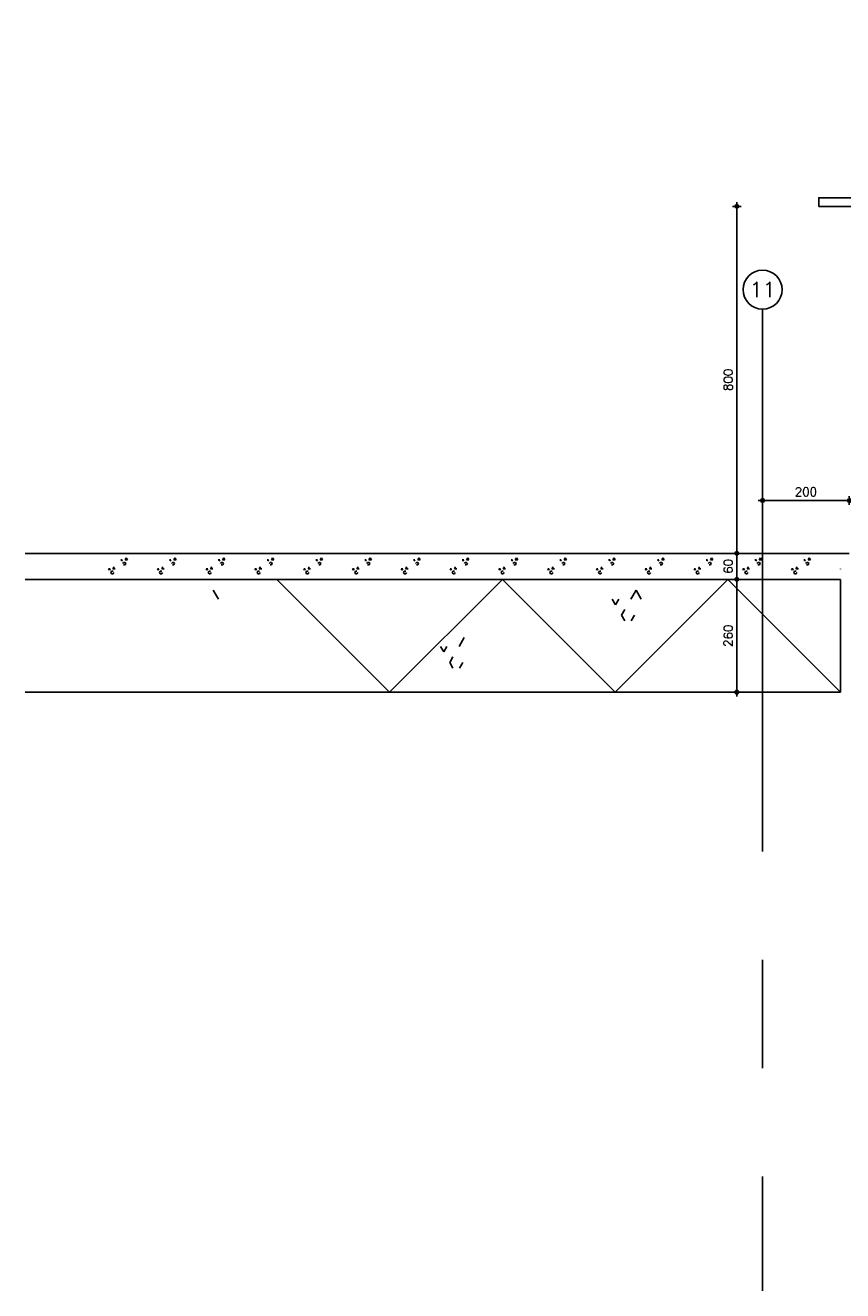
# Model space of a CAD drawing. Extents: x -152209 to 159908, y 32091 to 111955.
# Tile 1 of 59: x -137148 to -135263, y 57350 to 60267. Entities that reach past the tile are written whole.
import ezdxf
from ezdxf.enums import TextEntityAlignment as Align

# ---------------------------------------------------------------- set-up
doc = ezdxf.new("R2010")
doc.units = 0
doc.header["$LTSCALE"] = 1000
doc.header["$MEASUREMENT"] = 0
doc.header["$PDSIZE"] = 1
doc.linetypes.add('XDETV59A$0$CENTER', pattern=[2, 1.25, -0.25, 0.25, -0.25])
doc.linetypes.add('XODKOZA2$0$HIDDEN', pattern=[0.375, 0.25, -0.125])
doc.layers.get('0').update_dxf_attribs({"linetype": 'CONTINUOUS'})
doc.layers.get('DEFPOINTS').update_dxf_attribs({"linetype": 'CONTINUOUS'})
for name, color, linetype in [('BIB', 7, 'CONTINUOUS'), ('XDETV59A$0$BETON-ARC', 15, 'CONTINUOUS'), ('XDETV59A$0$BETON-DRS', 7, 'CONTINUOUS'), ('XDETV59A$0$BIB', 7, 'CONTINUOUS'), ('XDETV59A$0$DIMMTP', 1, 'CONTINUOUS'), ('XDETV59A$0$ISOL-ALG', 3, 'CONTINUOUS'), ('XDETV59A$0$STRAMIEN', 1, 'XDETV59A$0$CENTER'), ('XDETV59A$0$STRAMIENCIRCEL', 2, 'CONTINUOUS'), ('XDETV59A$0$STRAMIENNR', 4, 'CONTINUOUS'), ('XODKOZA2$0$ALGEM-ARC', 15, 'CONTINUOUS'), ('XODKOZA2$0$BETON-ARC', 15, 'CONTINUOUS'), ('XODKOZA2$0$BETON-DRS', 7, 'CONTINUOUS'), ('XODKOZA2$0$GLAS-ARC', 4, 'CONTINUOUS'), ('XODKOZA2$0$HOUT-ARC', 15, 'CONTINUOUS'), ('XODKOZA2$0$HOUT-AZ', 15, 'CONTINUOUS'), ('XODKOZA2$0$HOUT-DRS', 4, 'CONTINUOUS')]:
    doc.layers.add(name, color=color, linetype=linetype)
doc.styles.get("Standard").update_dxf_attribs({"font": 'simplex'})
doc.styles.add('XDETV59A$0$STANDARD', font='simplex')
doc.dimstyles.get("Standard").update_dxf_attribs({"dimtxt": 0.18, "dimasz": 0.18, "dimexe": 0.18, "dimexo": 0.0625, "dimgap": 0.09, "dimtad": 0, "dimtih": 1, "dimtoh": 1, "dimdec": 4, "dimzin": 0, "dimdsep": 46, "dimtxsty": 'Standard', "dimcen": 0.09, "dimadec": 0, "dimazin": 0, "dimtfac": 1, "dimtdec": 4, "dimtofl": 0, "dimtmove": 0, "dimatfit": 3, "dimfxl": 0, "dimtolj": 1, "dimtzin": 0, "dimarcsym": 0})

# ---------------------------------------------------------------- blocks, each defined once
blk = doc.blocks.new('XDETV59A$0$STRMNNR')
at = {"layer": 'XDETV59A$0$STRAMIENCIRCEL'}
blk.add_circle((0, 0), 4.5, dxfattribs=at)
at = {"layer": 'XDETV59A$0$STRAMIENNR', "style": 'XDETV59A$0$STANDARD'}
blk.add_attdef('NR', text='', height=3.5, dxfattribs=at).set_placement((0, 0), align=Align.MIDDLE_CENTER)
blk = doc.blocks.new('XDETV59A$0$DIMBWK')
for points in [[(-1, 0), (1, 0)], [(0, -1), (0, 1)]]:
    blk.add_lwpolyline(points)
blk.add_lwpolyline([(-0.22, 0.37), (-0.43, 0), (-0.22, -0.37), (0.22, -0.37), (0.43, 0), (0.22, 0.37)], close=True)
blk = doc.blocks.new('*D56')
at = {"color": 1, "linetype": 'ByBlock'}
blk.add_line((10, -817.8), (190, -817.8), dxfattribs=at)
at = {"layer": 'DEFPOINTS', "color": 0, "linetype": 'ByBlock'}
for p in [(0, -798.1), (200, -800.6), (200, -817.8)]:
    blk.add_point(p, dxfattribs=at)
at = {"color": 1, "linetype": 'ByBlock', "xscale": 10, "yscale": 10, "zscale": 10, "rotation": 180}
blk.add_blockref('XDETV59A$0$DIMBWK', (0, -817.8), dxfattribs=at)
at = {"color": 1, "linetype": 'ByBlock', "xscale": 10, "yscale": 10, "zscale": 10}
blk.add_blockref('XDETV59A$0$DIMBWK', (200, -817.8), dxfattribs=at)
at = {"color": 3, "linetype": 'ByBlock', "style": 'XDETV59A$0$STANDARD'}
blk.add_text('200', height=20, dxfattribs=at).set_placement((100, -797.8), align=Align.MIDDLE_CENTER)
blk = doc.blocks.new('*X59')
at = {"color": 0}
for p, q in [((633.2, 614.3), (636.7, 614.3)), ((635, 611.3), (633.2, 614.3)), ((635, 611.3), (636.7, 614.3)), ((643.1, 614.3), (645.9, 619)), ((643.1, 614.3), (648.7, 614.3)), ((661.2, 634.6), (664.6, 634.6)), ((662.9, 631.6), (664.6, 634.6)), ((666.1, 626.1), (667.9, 629)), ((667.9, 629), (671.3, 629)), ((667.9, 623.1), (671.3, 623.1)), ((671.1, 634.6), (673.8, 639.4)), ((671.1, 634.6), (676.6, 634.6)), ((673, 626.1), (671.3, 629)), ((671.3, 623.1), (673, 626.1)), ((676.6, 634.6), (673.8, 639.4)), ((745.7, 614.3), (749.2, 614.3)), ((747.5, 611.3), (745.7, 614.3)), ((747.5, 611.3), (749.2, 614.3)), ((755.6, 614.3), (758.4, 619)), ((755.6, 614.3), (761.2, 614.3)), ((773.7, 634.6), (777.1, 634.6)), ((775.4, 631.6), (777.1, 634.6)), ((778.6, 626.1), (780.4, 629)), ((780.4, 629), (783.8, 629)), ((780.4, 623.1), (783.8, 623.1)), ((783.6, 634.6), (786.3, 639.4)), ((783.6, 634.6), (789.1, 634.6)), ((785.5, 626.1), (783.8, 629)), ((783.8, 623.1), (785.5, 626.1)), ((789.1, 634.6), (786.3, 639.4)), ((858.2, 614.3), (861.7, 614.3)), ((860, 611.3), (858.2, 614.3)), ((860, 611.3), (861.7, 614.3)), ((868.1, 614.3), (870.9, 619)), ((868.1, 614.3), (873.7, 614.3)), ((886.2, 634.6), (889.6, 634.6)), ((887.9, 631.6), (889.6, 634.6)), ((891.1, 626.1), (892.9, 629)), ((892.9, 629), (896.3, 629)), ((892.9, 623.1), (896.3, 623.1)), ((896.1, 634.6), (898.8, 639.4)), ((896.1, 634.6), (901.6, 634.6)), ((898, 626.1), (896.3, 629)), ((896.3, 623.1), (898, 626.1)), ((901.6, 634.6), (898.8, 639.4)), ((970.7, 614.3), (974.2, 614.3)), ((972.5, 611.3), (970.7, 614.3)), ((972.5, 611.3), (974.2, 614.3)), ((980.6, 614.3), (983.4, 619)), ((980.6, 614.3), (986.2, 614.3)), ((998.7, 634.6), (1002.1, 634.6)), ((1000.4, 631.6), (1002.1, 634.6)), ((1003.6, 626.1), (1005.4, 629)), ((1005.4, 629), (1008.8, 629)), ((1005.4, 623.1), (1008.8, 623.1)), ((1008.6, 634.6), (1011.3, 639.4)), ((1008.6, 634.6), (1014.1, 634.6)), ((1010.5, 626.1), (1008.8, 629)), ((1008.8, 623.1), (1010.5, 626.1)), ((1014.1, 634.6), (1011.3, 639.4)), ((1083.2, 614.3), (1086.7, 614.3)), ((1085, 611.3), (1083.2, 614.3)), ((1085, 611.3), (1086.7, 614.3)), ((1093.1, 614.3), (1095.9, 619)), ((1093.1, 614.3), (1098.7, 614.3)), ((1111.2, 634.6), (1114.6, 634.6)), ((1112.9, 631.6), (1114.6, 634.6)), ((1116.1, 626.1), (1117.9, 629)), ((1117.9, 629), (1121.3, 629)), ((1117.9, 623.1), (1121.3, 623.1)), ((1121.1, 634.6), (1123.8, 639.4)), ((1121.1, 634.6), (1126.6, 634.6)), ((1123, 626.1), (1121.3, 629)), ((1121.3, 623.1), (1123, 626.1)), ((1126.6, 634.6), (1123.8, 639.4)), ((1195.7, 614.3), (1199.2, 614.3)), ((1197.5, 611.3), (1195.7, 614.3)), ((1197.5, 611.3), (1199.2, 614.3)), ((1205.6, 614.3), (1208.4, 619)), ((1205.6, 614.3), (1211.2, 614.3)), ((1223.7, 634.6), (1227.1, 634.6)), ((1225.4, 631.6), (1227.1, 634.6)), ((1228.6, 626.1), (1230.4, 629)), ((1230.4, 629), (1233.8, 629)), ((1230.4, 623.1), (1233.8, 623.1)), ((1233.6, 634.6), (1236.3, 639.4)), ((1233.6, 634.6), (1239.1, 634.6)), ((1235.5, 626.1), (1233.8, 629)), ((1233.8, 623.1), (1235.5, 626.1)), ((1239.1, 634.6), (1236.3, 639.4)), ((1308.2, 614.3), (1311.7, 614.3)), ((1310, 611.3), (1308.2, 614.3)), ((1310, 611.3), (1311.7, 614.3)), ((1318.1, 614.3), (1320.9, 619)), ((1318.1, 614.3), (1323.7, 614.3)), ((1336.2, 634.6), (1339.6, 634.6)), ((1337.9, 631.6), (1339.6, 634.6)), ((1341.1, 626.1), (1342.9, 629)), ((1342.9, 629), (1346.3, 629)), ((1342.9, 623.1), (1346.3, 623.1)), ((1346.1, 634.6), (1348.8, 639.4)), ((1346.1, 634.6), (1351.6, 634.6)), ((1348, 626.1), (1346.3, 629)), ((1346.3, 623.1), (1348, 626.1)), ((1351.6, 634.6), (1348.8, 639.4)), ((1420.7, 614.3), (1424.2, 614.3)), ((1422.5, 611.3), (1420.7, 614.3)), ((1422.5, 611.3), (1424.2, 614.3)), ((1430.6, 614.3), (1433.4, 619)), ((1430.6, 614.3), (1436.2, 614.3)), ((1448.7, 634.6), (1452.1, 634.6)), ((1450.4, 631.6), (1452.1, 634.6)), ((1453.6, 626.1), (1455.4, 629)), ((1455.4, 629), (1458.8, 629)), ((1455.4, 623.1), (1458.8, 623.1)), ((1458.6, 634.6), (1461.3, 639.4)), ((1458.6, 634.6), (1464.1, 634.6)), ((1460.5, 626.1), (1458.8, 629)), ((1458.8, 623.1), (1460.5, 626.1)), ((1464.1, 634.6), (1461.3, 639.4)), ((1533.2, 614.3), (1536.7, 614.3)), ((1535, 611.3), (1533.2, 614.3)), ((1535, 611.3), (1536.7, 614.3)), ((1543.1, 614.3), (1545.9, 619)), ((1543.1, 614.3), (1548.7, 614.3)), ((1561.2, 634.6), (1564.6, 634.6)), ((1562.9, 631.6), (1564.6, 634.6)), ((1566.1, 626.1), (1567.9, 629)), ((1567.9, 629), (1571.3, 629)), ((1567.9, 623.1), (1571.3, 623.1)), ((1571.1, 634.6), (1573.8, 639.4)), ((1571.1, 634.6), (1576.6, 634.6)), ((1573, 626.1), (1571.3, 629)), ((1571.3, 623.1), (1573, 626.1)), ((1576.6, 634.6), (1573.8, 639.4)), ((1645.7, 614.3), (1649.2, 614.3)), ((1647.5, 611.3), (1645.7, 614.3)), ((1647.5, 611.3), (1649.2, 614.3)), ((1655.6, 614.3), (1658.4, 619)), ((1655.6, 614.3), (1661.2, 614.3)), ((1673.7, 634.6), (1677.1, 634.6)), ((1675.4, 631.6), (1677.1, 634.6)), ((1678.6, 626.1), (1680.4, 629)), ((1680.4, 629), (1683.8, 629)), ((1680.4, 623.1), (1683.8, 623.1)), ((1683.6, 634.6), (1686.3, 639.4)), ((1683.6, 634.6), (1689.1, 634.6)), ((1685.5, 626.1), (1683.8, 629)), ((1683.8, 623.1), (1685.5, 626.1)), ((1689.1, 634.6), (1686.3, 639.4)), ((1758.2, 614.3), (1761.7, 614.3)), ((1760, 611.3), (1758.2, 614.3)), ((1760, 611.3), (1761.7, 614.3)), ((1768.1, 614.3), (1770.9, 619)), ((1768.1, 614.3), (1773.7, 614.3)), ((1786.2, 634.6), (1789.6, 634.6)), ((1787.9, 631.6), (1789.6, 634.6)), ((1791.1, 626.1), (1792.9, 629)), ((1792.9, 629), (1796.3, 629)), ((1792.9, 623.1), (1796.3, 623.1)), ((1796.1, 634.6), (1798.8, 639.4)), ((1796.1, 634.6), (1801.6, 634.6)), ((1798, 626.1), (1796.3, 629)), ((1796.3, 623.1), (1798, 626.1)), ((1801.6, 634.6), (1798.8, 639.4)), ((1870.7, 614.3), (1874.2, 614.3)), ((1872.5, 611.3), (1870.7, 614.3)), ((1872.5, 611.3), (1874.2, 614.3)), ((1880.6, 614.3), (1883.4, 619)), ((1880.6, 614.3), (1886.2, 614.3)), ((1898.7, 634.6), (1902.1, 634.6)), ((1900.4, 631.6), (1902.1, 634.6)), ((1903.6, 626.1), (1905.4, 629)), ((1905.4, 629), (1908.8, 629)), ((1905.4, 623.1), (1908.8, 623.1)), ((1908.6, 634.6), (1911.3, 639.4)), ((1908.6, 634.6), (1914.1, 634.6)), ((1910.5, 626.1), (1908.8, 629)), ((1908.8, 623.1), (1910.5, 626.1)), ((1914.1, 634.6), (1911.3, 639.4)), ((1983.2, 614.3), (1986.7, 614.3)), ((1985, 611.3), (1983.2, 614.3)), ((1985, 611.3), (1986.7, 614.3)), ((1993.1, 614.3), (1995.9, 619)), ((1993.1, 614.3), (1998.7, 614.3)), ((2011.2, 634.6), (2014.6, 634.6)), ((2012.9, 631.6), (2014.6, 634.6)), ((2016.1, 626.1), (2017.9, 629)), ((2017.9, 629), (2021.3, 629)), ((2017.9, 623.1), (2021.3, 623.1)), ((2021.1, 634.6), (2023.8, 639.4)), ((2021.1, 634.6), (2026.6, 634.6)), ((2023, 626.1), (2021.3, 629)), ((2021.3, 623.1), (2023, 626.1)), ((2026.6, 634.6), (2023.8, 639.4)), ((2095.7, 614.3), (2099.2, 614.3)), ((2097.5, 611.3), (2095.7, 614.3)), ((2097.5, 611.3), (2099.2, 614.3)), ((2105.6, 614.3), (2108.4, 619)), ((2105.6, 614.3), (2111.2, 614.3)), ((2123.7, 634.6), (2127.1, 634.6)), ((2125.4, 631.6), (2127.1, 634.6)), ((2128.6, 626.1), (2130.4, 629)), ((2130.4, 629), (2133.8, 629)), ((2130.4, 623.1), (2133.8, 623.1)), ((2133.6, 634.6), (2136.3, 639.4)), ((2133.6, 634.6), (2139.1, 634.6)), ((2135.5, 626.1), (2133.8, 629)), ((2133.8, 623.1), (2135.5, 626.1)), ((2139.1, 634.6), (2136.3, 639.4)), ((2208.2, 614.3), (2211.7, 614.3)), ((2210, 611.3), (2208.2, 614.3)), ((2210, 611.3), (2211.7, 614.3)), ((2218.1, 614.3), (2220.9, 619)), ((2218.1, 614.3), (2223.7, 614.3)), ((2236.2, 634.6), (2239.6, 634.6)), ((2237.9, 631.6), (2239.6, 634.6)), ((2241.1, 626.1), (2242.9, 629)), ((2242.9, 629), (2246.3, 629)), ((2242.9, 623.1), (2246.3, 623.1)), ((2246.1, 634.6), (2248.8, 639.4)), ((2246.1, 634.6), (2251.6, 634.6)), ((2248, 626.1), (2246.3, 629)), ((2246.3, 623.1), (2248, 626.1)), ((2251.6, 634.6), (2248.8, 639.4)), ((2320.7, 614.3), (2321.2, 614.3)), ((2321.2, 613.5), (2320.7, 614.3)), ((638.2, 605.7), (639.9, 608.7)), ((639.9, 602.7), (638.2, 605.7)), ((639.9, 608.7), (643.4, 608.7)), ((639.9, 602.7), (643.4, 602.7)), ((643.4, 602.7), (645.1, 605.7)), ((750.7, 605.7), (752.4, 608.7)), ((752.4, 602.7), (750.7, 605.7)), ((752.4, 608.7), (755.9, 608.7)), ((752.4, 602.7), (755.9, 602.7)), ((755.9, 602.7), (757.6, 605.7)), ((863.2, 605.7), (864.9, 608.7)), ((864.9, 602.7), (863.2, 605.7)), ((864.9, 608.7), (868.4, 608.7)), ((864.9, 602.7), (868.4, 602.7)), ((868.4, 602.7), (870.1, 605.7)), ((975.7, 605.7), (977.4, 608.7)), ((977.4, 602.7), (975.7, 605.7)), ((977.4, 608.7), (980.9, 608.7)), ((977.4, 602.7), (980.9, 602.7)), ((980.9, 602.7), (982.6, 605.7)), ((1088.2, 605.7), (1089.9, 608.7)), ((1089.9, 602.7), (1088.2, 605.7)), ((1089.9, 608.7), (1093.4, 608.7)), ((1089.9, 602.7), (1093.4, 602.7)), ((1093.4, 602.7), (1095.1, 605.7)), ((1200.7, 605.7), (1202.4, 608.7)), ((1202.4, 602.7), (1200.7, 605.7)), ((1202.4, 608.7), (1205.9, 608.7)), ((1202.4, 602.7), (1205.9, 602.7)), ((1205.9, 602.7), (1207.6, 605.7)), ((1313.2, 605.7), (1314.9, 608.7)), ((1314.9, 602.7), (1313.2, 605.7)), ((1314.9, 608.7), (1318.4, 608.7)), ((1314.9, 602.7), (1318.4, 602.7)), ((1318.4, 602.7), (1320.1, 605.7)), ((1425.7, 605.7), (1427.4, 608.7)), ((1427.4, 602.7), (1425.7, 605.7)), ((1427.4, 608.7), (1430.9, 608.7)), ((1427.4, 602.7), (1430.9, 602.7)), ((1430.9, 602.7), (1432.6, 605.7)), ((1538.2, 605.7), (1539.9, 608.7)), ((1539.9, 602.7), (1538.2, 605.7)), ((1539.9, 608.7), (1543.4, 608.7)), ((1539.9, 602.7), (1543.4, 602.7)), ((1543.4, 602.7), (1545.1, 605.7)), ((1650.7, 605.7), (1652.4, 608.7)), ((1652.4, 602.7), (1650.7, 605.7)), ((1652.4, 608.7), (1655.9, 608.7)), ((1652.4, 602.7), (1655.9, 602.7)), ((1655.9, 602.7), (1657.6, 605.7)), ((1763.2, 605.7), (1764.9, 608.7)), ((1764.9, 602.7), (1763.2, 605.7)), ((1764.9, 608.7), (1768.4, 608.7)), ((1764.9, 602.7), (1768.4, 602.7)), ((1768.4, 602.7), (1770.1, 605.7)), ((1875.7, 605.7), (1877.4, 608.7)), ((1877.4, 602.7), (1875.7, 605.7)), ((1877.4, 608.7), (1880.9, 608.7)), ((1877.4, 602.7), (1880.9, 602.7)), ((1880.9, 602.7), (1882.6, 605.7)), ((1988.2, 605.7), (1989.9, 608.7)), ((1989.9, 602.7), (1988.2, 605.7)), ((1989.9, 608.7), (1993.4, 608.7)), ((1989.9, 602.7), (1993.4, 602.7)), ((1993.4, 602.7), (1995.1, 605.7)), ((2100.7, 605.7), (2102.4, 608.7)), ((2102.4, 602.7), (2100.7, 605.7)), ((2102.4, 608.7), (2105.9, 608.7)), ((2102.4, 602.7), (2105.9, 602.7)), ((2105.9, 602.7), (2107.6, 605.7)), ((2213.2, 605.7), (2214.9, 608.7)), ((2214.9, 602.7), (2213.2, 605.7)), ((2214.9, 608.7), (2218.4, 608.7)), ((2214.9, 602.7), (2218.4, 602.7)), ((2218.4, 602.7), (2220.1, 605.7))]:
    blk.add_line(p, q, dxfattribs=at)
blk = doc.blocks.new('*X60')
at = {"color": 0}
for p, q in [((-860, -390), (-1120, -130)), ((-860, -390), (-600, -130)), ((-340, -390), (-600, -130)), ((-340, -390), (-80, -130)), ((180, -390), (-80, -130)), ((-1254.7, -175.5), (-1266.7, -154.8)), ((-303.6, -175.5), (-291.7, -154.8)), ((-279.7, -175.5), (-291.7, -154.8)), ((-339, -188.4), (-346.5, -175.5)), ((-339, -188.4), (-331.6, -175.5)), ((-325.1, -212.6), (-317.6, -199.7)), ((-317.6, -225.6), (-325.1, -212.6)), ((-302.7, -225.6), (-295.2, -212.6)), ((-735.3, -297.4), (-742.8, -284.5)), ((-735.3, -297.4), (-727.8, -284.5)), ((-699.9, -284.5), (-687.9, -263.8)), ((-721.3, -321.6), (-713.9, -308.7)), ((-713.9, -334.5), (-721.3, -321.6)), ((-698.9, -334.5), (-691.5, -321.6))]:
    blk.add_line(p, q, dxfattribs=at)
blk = doc.blocks.new('*D62')
at = {"color": 1, "linetype": 'ByBlock'}
blk.add_line((-59.4, -310), (-59.4, -70), dxfattribs=at)
at = {"layer": 'DEFPOINTS', "color": 0, "linetype": 'ByBlock'}
for p in [(-112.5, -60), (-59.4, -60), (-143.2, -320)]:
    blk.add_point(p, dxfattribs=at)
at = {"color": 1, "linetype": 'ByBlock', "xscale": 10, "yscale": 10, "zscale": 10}
for p, rotation in [((-59.4, -60), 90), ((-59.4, -320), 270)]:
    blk.add_blockref('XDETV59A$0$DIMBWK', p, dxfattribs=dict(at, rotation=rotation))
at = {"color": 3, "linetype": 'ByBlock', "style": 'XDETV59A$0$STANDARD'}
blk.add_text('260', height=20, rotation=90, dxfattribs=at).set_placement((-79.4, -190), align=Align.MIDDLE_CENTER)
blk = doc.blocks.new('*D63')
at = {"color": 1, "linetype": 'ByBlock'}
blk.add_line((-59.4, -50), (-59.4, -10), dxfattribs=at)
at = {"layer": 'DEFPOINTS', "color": 0, "linetype": 'ByBlock'}
for p in [(-67.8, 0), (-59.4, 0), (-112.5, -60)]:
    blk.add_point(p, dxfattribs=at)
at = {"color": 1, "linetype": 'ByBlock', "xscale": 10, "yscale": 10, "zscale": 10}
for p, rotation in [((-59.4, 0), 90), ((-59.4, -60), 270)]:
    blk.add_blockref('XDETV59A$0$DIMBWK', p, dxfattribs=dict(at, rotation=rotation))
at = {"color": 3, "linetype": 'ByBlock', "style": 'XDETV59A$0$STANDARD'}
blk.add_text('60', height=20, rotation=90, dxfattribs=at).set_placement((-79.4, -30), align=Align.MIDDLE_CENTER)
blk = doc.blocks.new('*D68')
at = {"color": 1, "linetype": 'ByBlock'}
blk.add_line((-59.4, 50), (-59.4, 830), dxfattribs=at)
at = {"layer": 'DEFPOINTS', "color": 0, "linetype": 'ByBlock'}
for p in [(-59.4, 840), (250.3, 840), (223.2, 40)]:
    blk.add_point(p, dxfattribs=at)
at = {"color": 1, "linetype": 'ByBlock', "xscale": 10, "yscale": 10, "zscale": 10}
for p, rotation in [((-59.4, 840), 90), ((-59.4, 40), 270)]:
    blk.add_blockref('XDETV59A$0$DIMBWK', p, dxfattribs=dict(at, rotation=rotation))
at = {"color": 3, "linetype": 'ByBlock', "style": 'XDETV59A$0$STANDARD'}
blk.add_text('800', height=20, rotation=90, dxfattribs=at).set_placement((-79.4, 440), align=Align.MIDDLE_CENTER)
blk = doc.blocks.new('*X88')
at = {"color": 0}
for p, q in [((56936, 41910), (56979.7, 41953.7)), ((56967.1, 41923.4), (57000.1, 41956.4)), ((57000.8, 41923.4), (56971.7, 41952.6)), ((56984.8, 41923.4), (57020.5, 41959.1)), ((57018.5, 41923.4), (56987.3, 41954.7)), ((57002.4, 41923.4), (57054.1, 41975.1)), ((57051.5, 41908.1), (57002.9, 41956.7)), ((57064.8, 41912.4), (57018.5, 41958.8)), ((57020.1, 41923.4), (57071.8, 41975.1)), ((57025.9, 41911.5), (57074.8, 41960.4)), ((57027.8, 41966.5), (57036.4, 41975.1)), ((57066.9, 41928.1), (57027.8, 41967.1)), ((57074.8, 41937.8), (57037.6, 41975.1)), ((57074.8, 41955.5), (57055.2, 41975.1)), ((56935.8, 41927.5), (56959.3, 41950.9)), ((56935.8, 41945.2), (56938.9, 41948.2)), ((56952.8, 41918.4), (56935.8, 41935.4)), ((56965.5, 41923.4), (56940.5, 41948.4)), ((56983.2, 41923.4), (56956.1, 41950.5)), ((57040.2, 41908.1), (57074.8, 41942.8)), ((56945.5, 41908.1), (56935.8, 41917.7)), ((57033.8, 41908.1), (57025.9, 41916)), ((57057.8, 41908.1), (57064.8, 41915.1))]:
    blk.add_line(p, q, dxfattribs=at)
blk = doc.blocks.new('*X87')
at = {"color": 0}
for p, q in [((56962.6, 41893.7), (56962.6, 41893.7)), ((56970.2, 41897.6), (56970.2, 41897.6)), ((56971.7, 41898.8), (56971.7, 41898.8)), ((56972, 41895.9), (56972, 41895.9)), ((56933.3, 41869.3), (56933.3, 41869.3)), ((56939.5, 41868.6), (56939.5, 41868.6)), ((56958.2, 41888.4), (56958.2, 41888.4)), ((56958.8, 41869.2), (56958.8, 41869.2)), ((56960.6, 41870.1), (56960.6, 41870.1)), ((56961.4, 41883), (56961.4, 41883)), ((56962.5, 41868.4), (56962.5, 41868.4)), ((56966.4, 41871.4), (56966.4, 41871.4)), ((56969.5, 41884.1), (56969.5, 41884.1)), ((56970.6, 41868.7), (56970.6, 41868.7)), ((56972.3, 41879.5), (56972.3, 41879.5)), ((56977.7, 41884.1), (56977.7, 41884.1)), ((56980.7, 41887.9), (56980.7, 41887.9)), ((56983.1, 41885.9), (56983.1, 41885.9)), ((56985.2, 41889.4), (56985.2, 41889.4)), ((56985.8, 41870.1), (56985.8, 41870.1)), ((56749.8, 41845.3), (56749.8, 41845.3)), ((56750.2, 41847.3), (56750.2, 41847.3)), ((56756.5, 41846), (56756.5, 41846)), ((56759.8, 41836.2), (56759.8, 41836.2)), ((56760.7, 41843.3), (56760.7, 41843.3)), ((56762.9, 41837.3), (56762.9, 41837.3)), ((56776.4, 41847.6), (56776.4, 41847.6)), ((56787.7, 41846), (56787.7, 41846)), ((56789.8, 41844.9), (56789.8, 41844.9)), ((56789.9, 41838.3), (56789.9, 41838.3)), ((56791.7, 41843.3), (56791.7, 41843.3)), ((56791.9, 41843.3), (56791.9, 41843.3)), ((56800.4, 41835.3), (56800.4, 41835.3)), ((56801.9, 41847.5), (56801.9, 41847.5)), ((56803.9, 41836.4), (56803.9, 41836.4)), ((56809.1, 41837.1), (56809.1, 41837.1)), ((56816.1, 41838.6), (56816.1, 41838.6)), ((56817.2, 41838.2), (56817.2, 41838.2)), ((56818.8, 41846.1), (56818.8, 41846.1)), ((56819.9, 41853.7), (56819.9, 41853.7)), ((56821.7, 41852), (56821.7, 41852)), ((56823, 41843.4), (56823, 41843.4)), ((56828.9, 41848.5), (56828.9, 41848.5)), ((56830.1, 41858.8), (56830.1, 41858.8)), ((56830.4, 41844.1), (56830.4, 41844.1)), ((56830.8, 41839.9), (56830.8, 41839.9)), ((56836, 41840.6), (56836, 41840.6)), ((56840.4, 41834.9), (56840.4, 41834.9)), ((56841, 41857.7), (56841, 41857.7)), ((56841.6, 41838.5), (56841.6, 41838.5)), ((56844.1, 41841.7), (56844.1, 41841.7)), ((56849.9, 41846.1), (56849.9, 41846.1)), ((56851.8, 41860.8), (56851.8, 41860.8)), ((56854.2, 41843.4), (56854.2, 41843.4)), ((56855.1, 41848.8), (56855.1, 41848.8)), ((56857.7, 41843.5), (56857.7, 41843.5)), ((56860.5, 41852.8), (56860.5, 41852.8)), ((56861.3, 41858.8), (56861.3, 41858.8)), ((56862.9, 41844.2), (56862.9, 41844.2)), ((56868, 41858.7), (56868, 41858.7)), ((56868.6, 41839.4), (56868.6, 41839.4)), ((56870.5, 41843.7), (56870.5, 41843.7)), ((56871, 41845.2), (56871, 41845.2)), ((56872.3, 41842), (56872.3, 41842)), ((56880.7, 41848.7), (56880.7, 41848.7)), ((56881.1, 41846.2), (56881.1, 41846.2)), ((56884.6, 41847), (56884.6, 41847)), ((56885.3, 41843.5), (56885.3, 41843.5)), ((56889.8, 41847.7), (56889.8, 41847.7)), ((56890.6, 41861.6), (56890.6, 41861.6)), ((56892.4, 41858.9), (56892.4, 41858.9)), ((56894.2, 41859.1), (56894.2, 41859.1)), ((56894.8, 41839.8), (56894.8, 41839.8)), ((56898, 41848.8), (56898, 41848.8)), ((56900.5, 41852.5), (56900.5, 41852.5)), ((56902.4, 41850.8), (56902.4, 41850.8)), ((56907.7, 41849.7), (56907.7, 41849.7)), ((56911.1, 41842.8), (56911.1, 41842.8)), ((56911.5, 41850.6), (56911.5, 41850.6)), ((56912.2, 41846.2), (56912.2, 41846.2)), ((56916.4, 41843.6), (56916.4, 41843.6)), ((56916.8, 41851.3), (56916.8, 41851.3)), ((56919.8, 41858.9), (56919.8, 41858.9)), ((56920.4, 41839.7), (56920.4, 41839.7)), ((56923.5, 41858.9), (56923.5, 41858.9)), ((56924.9, 41852.3), (56924.9, 41852.3)), ((56930.6, 41861.3), (56930.6, 41861.3)), ((56932.4, 41859.6), (56932.4, 41859.6)), ((56933.9, 41850), (56933.9, 41850)), ((56938.5, 41854.1), (56938.5, 41854.1)), ((56941.1, 41851.6), (56941.1, 41851.6)), ((56943.4, 41846.3), (56943.4, 41846.3)), ((56943.7, 41854.8), (56943.7, 41854.8)), ((56946.8, 41859.9), (56946.8, 41859.9)), ((56947.4, 41840.6), (56947.4, 41840.6)), ((56947.6, 41843.6), (56947.6, 41843.6)), ((56951.1, 41842.5), (56951.1, 41842.5)), ((56951.8, 41855.9), (56951.8, 41855.9)), ((56952.9, 41840.8), (56952.9, 41840.8)), ((56954.7, 41859), (56954.7, 41859)), ((56959.5, 41849.9), (56959.5, 41849.9)), ((56965.4, 41857.7), (56965.4, 41857.7)), ((56970.6, 41858.3), (56970.6, 41858.3)), ((56971.2, 41860.4), (56971.2, 41860.4)), ((56973, 41860.2), (56973, 41860.2)), ((56973.6, 41841), (56973.6, 41841)), ((56974.5, 41846.4), (56974.5, 41846.4)), ((56978.7, 41859.4), (56978.7, 41859.4)), ((56978.7, 41843.7), (56978.7, 41843.7)), ((56981.1, 41851.3), (56981.1, 41851.3)), ((56983, 41849.6), (56983, 41849.6)), ((56985.8, 41859), (56985.8, 41859)), ((56740.3, 41817.7), (56740.3, 41817.7)), ((56744.8, 41833.5), (56744.8, 41833.5)), ((56750, 41829.3), (56750, 41829.3)), ((56750.2, 41808.6), (56750.2, 41808.6)), ((56750.8, 41828), (56750.8, 41828)), ((56751.4, 41808.8), (56751.4, 41808.8)), ((56752.1, 41806.9), (56752.1, 41806.9)), ((56752.8, 41808.5), (56752.8, 41808.5)), ((56755.2, 41830), (56755.2, 41830)), ((56761.6, 41834.5), (56761.6, 41834.5)), ((56763.4, 41831.1), (56763.4, 41831.1)), ((56763.5, 41818), (56763.5, 41818)), ((56764.6, 41820.9), (56764.6, 41820.9)), ((56768.8, 41818.2), (56768.8, 41818.2)), ((56770.3, 41826.5), (56770.3, 41826.5)), ((56772.6, 41806.4), (56772.6, 41806.4)), ((56775.9, 41833.6), (56775.9, 41833.6)), ((56777, 41832.9), (56777, 41832.9)), ((56777, 41828.4), (56777, 41828.4)), ((56777.6, 41809.1), (56777.6, 41809.1)), ((56780.3, 41817.4), (56780.3, 41817.4)), ((56782.1, 41815.7), (56782.1, 41815.7)), ((56782.2, 41833.5), (56782.2, 41833.5)), ((56784, 41808.6), (56784, 41808.6)), ((56786.2, 41808.2), (56786.2, 41808.2)), ((56790.3, 41834.6), (56790.3, 41834.6)), ((56790.5, 41819), (56790.5, 41819)), ((56790.8, 41807.7), (56790.8, 41807.7)), ((56791.4, 41808.9), (56791.4, 41808.9)), ((56795.7, 41821), (56795.7, 41821)), ((56799.5, 41809.9), (56799.5, 41809.9)), ((56799.9, 41818.3), (56799.9, 41818.3)), ((56802.6, 41828.2), (56802.6, 41828.2)), ((56803.2, 41809), (56803.2, 41809)), ((56807, 41833.7), (56807, 41833.7)), ((56810.3, 41826.2), (56810.3, 41826.2)), ((56812.2, 41824.5), (56812.2, 41824.5)), ((56813.1, 41811.7), (56813.1, 41811.7)), ((56815.1, 41808.6), (56815.1, 41808.6)), ((56816.7, 41819.3), (56816.7, 41819.3)), ((56818.3, 41812.4), (56818.3, 41812.4)), ((56820.9, 41816.5), (56820.9, 41816.5)), ((56826.4, 41813.5), (56826.4, 41813.5)), ((56826.9, 41821), (56826.9, 41821)), ((56829.6, 41829.2), (56829.6, 41829.2)), ((56830.2, 41810), (56830.2, 41810)), ((56830.8, 41807.4), (56830.8, 41807.4)), ((56831.1, 41818.3), (56831.1, 41818.3)), ((56838.2, 41833.7), (56838.2, 41833.7)), ((56840, 41815.3), (56840, 41815.3)), ((56842.2, 41833.3), (56842.2, 41833.3)), ((56842.3, 41819.2), (56842.3, 41819.2)), ((56845.2, 41816), (56845.2, 41816)), ((56846.3, 41808.7), (56846.3, 41808.7)), ((56850.9, 41825.3), (56850.9, 41825.3)), ((56853.4, 41817), (56853.4, 41817)), ((56855.8, 41829.6), (56855.8, 41829.6)), ((56856.4, 41810.3), (56856.4, 41810.3)), ((56858, 41821.1), (56858, 41821.1)), ((56860.9, 41816.2), (56860.9, 41816.2)), ((56862.2, 41818.4), (56862.2, 41818.4)), ((56862.7, 41814.5), (56862.7, 41814.5)), ((56866.9, 41818.8), (56866.9, 41818.8)), ((56869.3, 41833.8), (56869.3, 41833.8)), ((56869.3, 41820.2), (56869.3, 41820.2)), ((56871.4, 41806.5), (56871.4, 41806.5)), ((56872.1, 41819.5), (56872.1, 41819.5)), ((56877.4, 41808.7), (56877.4, 41808.7)), ((56880.3, 41820.6), (56880.3, 41820.6)), ((56881, 41834.1), (56881, 41834.1)), ((56881.3, 41829.4), (56881.3, 41829.4)), ((56882, 41810.2), (56882, 41810.2)), ((56889.2, 41821.1), (56889.2, 41821.1)), ((56891, 41824.9), (56891, 41824.9)), ((56892.8, 41823.3), (56892.8, 41823.3)), ((56893.4, 41818.5), (56893.4, 41818.5)), ((56893.9, 41822.4), (56893.9, 41822.4)), ((56895.4, 41820.5), (56895.4, 41820.5)), ((56899.1, 41823), (56899.1, 41823)), ((56900.5, 41833.8), (56900.5, 41833.8)), ((56901.5, 41815.3), (56901.5, 41815.3)), ((56907.2, 41824.1), (56907.2, 41824.1)), ((56908.3, 41830.4), (56908.3, 41830.4)), ((56908.6, 41808.8), (56908.6, 41808.8)), ((56909, 41811.1), (56909, 41811.1)), ((56911.4, 41806.2), (56911.4, 41806.2)), ((56920.3, 41821.2), (56920.3, 41821.2)), ((56920.8, 41825.9), (56920.8, 41825.9)), ((56921, 41833.7), (56921, 41833.7)), ((56921, 41820.4), (56921, 41820.4)), ((56922.9, 41832), (56922.9, 41832)), ((56924.5, 41818.5), (56924.5, 41818.5)), ((56926, 41826.6), (56926, 41826.6)), ((56931.6, 41833.9), (56931.6, 41833.9)), ((56931.6, 41824.1), (56931.6, 41824.1)), ((56934.1, 41827.7), (56934.1, 41827.7)), ((56934.5, 41830.7), (56934.5, 41830.7)), ((56935.1, 41811.5), (56935.1, 41811.5)), ((56939.7, 41808.8), (56939.7, 41808.8)), ((56941.5, 41814.9), (56941.5, 41814.9)), ((56943.4, 41813.2), (56943.4, 41813.2)), ((56947.7, 41829.4), (56947.7, 41829.4)), ((56948, 41821.4), (56948, 41821.4)), ((56951.4, 41821.3), (56951.4, 41821.3)), ((56952.9, 41830.1), (56952.9, 41830.1)), ((56955.7, 41818.6), (56955.7, 41818.6)), ((56960.1, 41830.6), (56960.1, 41830.6)), ((56960.7, 41811.3), (56960.7, 41811.3)), ((56961, 41831.2), (56961, 41831.2)), ((56961.6, 41832.8), (56961.6, 41832.8)), ((56962.8, 41833.9), (56962.8, 41833.9)), ((56970.2, 41806.5), (56970.2, 41806.5)), ((56970.8, 41808.9), (56970.8, 41808.9)), ((56971.6, 41823.7), (56971.6, 41823.7)), ((56973.4, 41822), (56973.4, 41822)), ((56974.2, 41821.7), (56974.2, 41821.7)), ((56974.6, 41833), (56974.6, 41833)), ((56979.8, 41833.7), (56979.8, 41833.7)), ((56982.1, 41814.1), (56982.1, 41814.1)), ((56982.6, 41821.3), (56982.6, 41821.3)), ((56983.8, 41808.3), (56983.8, 41808.3)), ((56738.5, 41798.9), (56738.5, 41798.9)), ((56745.7, 41802.8), (56745.7, 41802.8)), ((56764.5, 41805.3), (56764.5, 41805.3)), ((56791.1, 41799.7), (56791.1, 41799.7)), ((56817.3, 41800.1), (56817.3, 41800.1)), ((56832.7, 41805.7), (56832.7, 41805.7)), ((56842.9, 41799.9), (56842.9, 41799.9)), ((56869.9, 41800.9), (56869.9, 41800.9)), ((56896.1, 41801.2), (56896.1, 41801.2)), ((56913.3, 41804.5), (56913.3, 41804.5)), ((56916.4, 41799.4), (56916.4, 41799.4)), ((56921.7, 41801.1), (56921.7, 41801.1)), ((56930, 41801.2), (56930, 41801.2)), ((56935.2, 41801.9), (56935.2, 41801.9)), ((56943.3, 41803), (56943.3, 41803)), ((56948.7, 41802.1), (56948.7, 41802.1)), ((56952.1, 41805.3), (56952.1, 41805.3)), ((56956.9, 41804.8), (56956.9, 41804.8)), ((56962.1, 41805.4), (56962.1, 41805.4)), ((56974.8, 41802.4), (56974.8, 41802.4))]:
    blk.add_line(p, q, dxfattribs=at)
blk = doc.blocks.new('*X86')
at = {"color": 0}
for p, q in [((57015.6, 42290.1), (57067.6, 42342.1)), ((57027.8, 42284.7), (57074.8, 42331.7)), ((57035.8, 42328), (57049.9, 42342.1)), ((57074.8, 42309), (57041.8, 42342.1)), ((57074.8, 42326.7), (57059.5, 42342.1)), ((56960.8, 42306.1), (56974.6, 42319.8)), ((56987.7, 42290.1), (56961.2, 42316.6)), ((56965.5, 42293.1), (56994.7, 42322.2)), ((57005.4, 42290.1), (56975.5, 42319.9)), ((56981.5, 42291.4), (57014.7, 42324.6)), ((57023.1, 42290.1), (56991.4, 42321.8)), ((56997.9, 42290.1), (57034.8, 42326.9)), ((57055.8, 42275.1), (57007.2, 42323.7)), ((57073.1, 42275.4), (57023, 42325.5)), ((57074.8, 42291.3), (57035.8, 42330.4)), ((57035.9, 42275.1), (57074.8, 42314)), ((56967, 42293.1), (56960.8, 42299.3)), ((57038.1, 42275.1), (57027.8, 42285.3)), ((57053.6, 42275.1), (57074.8, 42296.3)), ((57071.3, 42275.1), (57074.8, 42278.6))]:
    blk.add_line(p, q, dxfattribs=at)
blk = doc.blocks.new('*X85')
at = {"color": 0}
for p, q in [((57337.1, 43495.5), (57345.7, 43504.1)), ((57350.5, 43500.6), (57347, 43504.1)), ((57294.5, 43452.9), (57330.7, 43489.1)), ((57294.5, 43470.5), (57313, 43489.1)), ((57294.5, 43488.2), (57295.3, 43489.1)), ((57331.7, 43448.7), (57294.5, 43485.9)), ((57307.9, 43448.7), (57350.5, 43491.2)), ((57350.5, 43447.6), (57309, 43489.1)), ((57325.6, 43448.7), (57350.5, 43473.5)), ((57350.5, 43465.3), (57326.7, 43489.1)), ((57350.5, 43482.9), (57337.1, 43496.4)), ((57314.1, 43448.7), (57294.5, 43468.2)), ((57296.4, 43448.7), (57294.5, 43450.6)), ((57337.1, 43442.4), (57350.5, 43455.8)), ((57345.4, 43435), (57337.1, 43443.3)), ((57347.9, 43435.6), (57350.5, 43438.2))]:
    blk.add_line(p, q, dxfattribs=at)
blk = doc.blocks.new('XODKOZA2')
at = {"layer": 'XODKOZA2$0$ALGEM-ARC', "linetype": 'XODKOZA2$0$HIDDEN'}
blk.add_line((106.1, 425.5), (250.1, 961.5), dxfattribs=at)
at = {"layer": 'XODKOZA2$0$BETON-DRS'}
blk.add_lwpolyline([(-31.9, -35.2), (-23.7, 0), (0, 0), (0, -109.3), (-219.8, -109.3, 1), (-235.7, -109.3), (-247.5, -109.3), (-247.5, -59.3)], format="xyb", close=True, dxfattribs=at)
at = {"layer": 'XODKOZA2$0$GLAS-ARC'}
for p, q in [((71.1, 961.5), (71.1, 783.8)), ((83.1, 961.5), (83.1, 783.8)), ((71.1, 481.1), (71.1, 783.8)), ((83.1, 481.1), (83.1, 783.8)), ((63.5, 477.5), (63.5, 493.4)), ((23, 377.9), (23, 343.8)), ((23, 56.1), (23, 377.9)), ((35, 377.9), (35, 343.8)), ((35, 56.1), (35, 377.9))]:
    blk.add_line(p, q, dxfattribs=at)
for points in [[(67.1, 961.5), (67.1, 783.8)], [(89.1, 783.8), (89.1, 961.5)], [(89.1, 783.8), (89.1, 481.1), (67.1, 481.1), (67.1, 783.8)], [(39, 343.8), (39, 377.9), (17, 377.9), (17, 343.8)], [(17, 377.9), (17, 56.1), (39, 56.1), (39, 377.9)]]:
    blk.add_lwpolyline(points, dxfattribs=at)
at = {"layer": 'XODKOZA2$0$HOUT-AZ'}
for p, q in [((-25, 961.5), (-25, 50)), ((50.1, 961.5), (50.1, 783.8)), ((106.1, 961.5), (106.1, 783.8)), ((50.1, 489.9), (50.1, 783.8)), ((106.1, 489.9), (106.1, 783.8)), ((89, 369), (89, 65))]:
    blk.add_line(p, q, dxfattribs=at)
at = {"layer": 'XODKOZA2$0$HOUT-DRS'}
for p, q in [((63.5, 493.4), (50.1, 489.9)), ((50.1, 477.5), (50.1, 489.9)), ((50.1, 477.5), (92.7, 477.5)), ((50.1, 437.1), (50.1, 477.5)), ((92.7, 477.5), (92.7, 493.4)), ((92.7, 493.4), (106.1, 489.9)), ((106.1, 489.9), (106.1, 422.1)), ((-23, 410.3), (-25, 408.1)), ((50, 419), (-23, 410.3)), ((52, 434), (50, 432)), ((50, 432), (50, 419)), ((92.7, 437.1), (50.1, 437.1)), ((87, 434), (52, 434)), ((87, 434), (79, 434)), ((87, 434), (87, 434)), ((89, 432), (87, 434)), ((89, 369), (89, 432)), ((92.7, 422.1), (92.7, 437.1)), ((106.1, 422.1), (92.7, 422.1)), ((-25, 408.1), (-25, 387)), ((-25, 387), (-23, 385)), ((-23, 385), (-5, 385)), ((-5, 385), (-5, 384)), ((-5, 384), (-3, 382)), ((-3, 382), (42, 382)), ((42, 382), (42, 369)), ((42, 369), (44, 367)), ((44, 367), (87, 367)), ((87, 367), (89, 369)), ((44, 67), (42, 65)), ((42, 65), (42, 52)), ((87, 67), (44, 67)), ((89, 65), (87, 67)), ((89, 20), (89, 65)), ((-48, 40), (-50, 37.7)), ((-50, 37.7), (-50, 2)), ((42, 52), (-48, 40)), ((-50, 2), (-48, 0)), ((-48, 0), (-35, 0)), ((-35, 0), (-32.1, 15.3)), ((-32.1, 15.3), (40, 15.3)), ((40, 15.3), (40, 0)), ((40, 0), (79, 0)), ((79, 20), (89, 20)), ((79, 0), (79, 20))]:
    blk.add_line(p, q, dxfattribs=at)
for points in [[(14, 382), (14, 368.5), (12.1, 367), (2.6, 366.9), (0.6, 369.3), (0.6, 382)], [(14.5, 48.3), (14.5, 63.6), (12.6, 65.1), (0.1, 63.4), (-1.8, 61), (-1.8, 46.2)]]:
    blk.add_lwpolyline(points, dxfattribs=at)
blk.add_lwpolyline([(220.5, 0), (79, 0), (79, 20), (220.5, 20)], close=True, dxfattribs=at)
at = {"layer": 'XODKOZA2$0$BETON-ARC'}
blk.add_blockref('*X87', (-56985.8, -41908.1), dxfattribs=at)
at = {"layer": 'XODKOZA2$0$HOUT-ARC', "xscale": -1, "rotation": 180}
blk.add_blockref('*X85', (-57244.4, 43926.2), dxfattribs=at)
at = {"layer": 'XODKOZA2$0$HOUT-ARC'}
for name in ['*X86', '*X88']:
    blk.add_blockref(name, (-56985.8, -41908.1), dxfattribs=at)
blk = doc.blocks.new('XDETV59A')
at = {"layer": 'XDETV59A$0$BETON-DRS'}
for p, q in [((-1700, 40.00009), (200, 40.00009)), ((-1700, -19.99991), (180, -19.99991)), ((180, -19.99991), (180, -279.99991)), ((180, -279.99991), (-1700, -279.99991))]:
    blk.add_line(p, q, dxfattribs=at)
at = {"layer": 'XDETV59A$0$ISOL-ALG'}
blk.add_line((190, 40.00009), (-1510, 40.00009), dxfattribs=at)
at = {"layer": 'XDETV59A$0$STRAMIEN'}
blk.add_line((0, 602.93268), (0, -1659.99991), dxfattribs=at)
at = {"layer": 'XDETV59A$0$BETON-ARC'}
for name, p in [('*X59', (-2141.19602, -609.89345)), ('*X60', (0, 110))]:
    blk.add_blockref(name, p, dxfattribs=at)
at = {"layer": 'XDETV59A$0$BIB', "linetype": 'Continuous', "xscale": -1}
blk.add_blockref('XODKOZA2', (350, 840.00009), dxfattribs=at)
at = {"layer": 'XDETV59A$0$BIB', "xscale": 10, "yscale": 10, "zscale": 10}
blk.add_blockref('XDETV59A$0$STRMNNR', (0, 647.93268), dxfattribs=at).add_auto_attribs({'NR': '11'})
at = {"layer": 'XDETV59A$0$DIMMTP', "linetype": 'Continuous'}
dim = blk.add_linear_dim(base=(-59.39586, 840.00009), p1=(223.21556, 40.00009), p2=(250.26787, 840.00009), angle=90, dimstyle='Standard', dxfattribs=at)
dim.commit()
dim.dimension.update_dxf_attribs({"geometry": '*D68', "text_midpoint": (-79.39586, 440.00009)})
dim = blk.add_linear_dim(base=(200, 161.78016), p1=(0, 181.45344), p2=(200, 178.99426), dimstyle='Standard', dxfattribs=at)
dim.commit()
dim.dimension.update_dxf_attribs({"geometry": '*D56', "text_midpoint": (100, 181.78016), "insert": (0, 979.56229)})
for base, p1, p2, picture, middle in [((-59.39586, 40.00009), (-112.50252, -19.99991), (-67.7812, 40.00009), '*D63', (-79.39586, 10.00009)), ((-59.39586, -19.99991), (-143.24858, -279.99991), (-112.50252, -19.99991), '*D62', (-79.39586, -149.99991))]:
    dim = blk.add_linear_dim(base=base, p1=p1, p2=p2, angle=90, dimstyle='Standard', dxfattribs=at)
    dim.commit()
    dim.dimension.update_dxf_attribs({"geometry": picture, "text_midpoint": middle, "insert": (0, 40)})

msp = doc.modelspace()

# ---------------------------------------------------------------- block references
at = {"layer": 'BIB'}
msp.add_blockref('XDETV59A', (-135447.5, 59009.6), dxfattribs=at)

doc.saveas('drawing.dxf')
